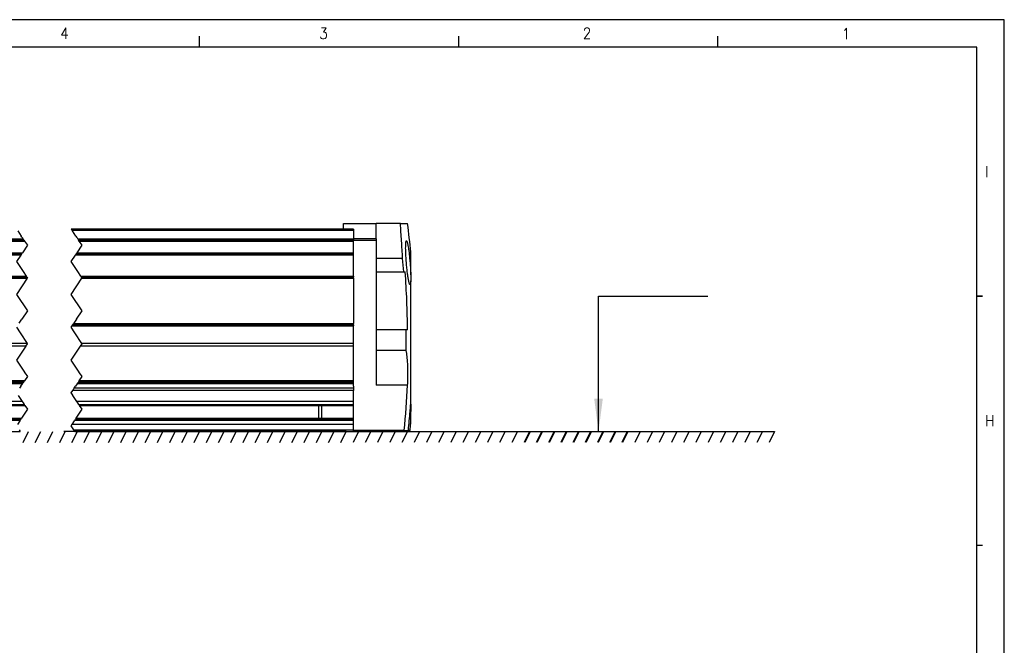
# Model space of a CAD drawing. Header units: millimetres. Extents: x -285 to 1870, y -280 to 203.
# Tile 12 of 32: x 129 to 309, y 89 to 203. Entities that reach past the tile are written whole.
import ezdxf

# ---------------------------------------------------------------- set-up
doc = ezdxf.new("R2010")
doc.units = ezdxf.units.MM
doc.linetypes.add('DOT_CENTER', pattern=[14, 12, -1, 0, -1])
doc.layers.add('1', color=7, linetype='Continuous')
doc.styles.add('CONVERTER_11', font='txt.shx', dxfattribs={"width": 0.9})
doc.dimstyles.get("Standard").update_dxf_attribs({"dimtxt": 0.18, "dimasz": 0.18, "dimexe": 0.18, "dimexo": 0.0625, "dimgap": 0.09, "dimtad": 0, "dimtih": 1, "dimtoh": 1, "dimdec": 4, "dimzin": 0, "dimdsep": 46, "dimtxsty": 'Standard', "dimcen": 0.09, "dimadec": 0, "dimazin": 0, "dimtfac": 1, "dimtdec": 4, "dimtofl": 0, "dimtmove": 0, "dimatfit": 3, "dimfxl": 1, "dimtolj": 1, "dimtzin": 0, "dimarcsym": 0})

# ---------------------------------------------------------------- blocks, each defined once
blk = doc.blocks.new('Marco_a2', base_point=(304.21, -212.02))
at = {"layer": '1', "color": 2, "linetype": 'Continuous'}
for p, q in [((309.21, 202.98), (-284.79, 202.98)), ((309.21, -217.02), (309.21, 202.98)), ((161.96, 197.98), (161.96, 199.98)), ((209.38, 197.98), (209.38, 199.98)), ((256.79, 197.98), (256.79, 199.98)), ((304.21, 152.42), (305.21, 152.42)), ((305.21, 152.42), (304.21, 152.42)), ((305.21, 106.87), (304.21, 106.87))]:
    blk.add_line(p, q, dxfattribs=at)
at = {"layer": '1', "color": 7, "linetype": 'Continuous'}
for p, q in [((304.21, 197.98), (-264.79, 197.98)), ((304.21, -212.02), (304.21, 197.98))]:
    blk.add_line(p, q, dxfattribs=at)
at = {"layer": '1', "color": 2, "char_height": 2, "attachment_point": 4, "line_spacing_factor": 1.20048, "style": 'CONVERTER_11'}
for s, insert in [('2', (232.08, 200.49)), ('4', (136.49, 200.47)), ('3', (183.86, 200.47)), ('1', (279.5, 200.41)), ('I', (305.71, 175.2)), ('H', (305.71, 129.65))]:
    blk.add_mtext(s, dxfattribs=dict(at, insert=insert))
blk = doc.blocks.new('Top', base_point=(304.21, -212.02))
blk.add_blockref('Marco_a2', (304.21, -212.02))
blk = doc.blocks.new('REGLA__4', base_point=(-163.4, 127.69))
at = {"color": 2, "linetype": 'DOT_CENTER'}
for p, q in [((128.68, 164.39), (129.34, 163.41)), ((138.62, 164.49), (138.48, 164.69)), ((138.66, 164.42), (138.62, 164.49)), ((138.68, 164.39), (138.66, 164.42)), ((139.34, 163.41), (138.68, 164.39)), ((129.46, 163.24), (129.34, 163.41)), ((129.46, 163.24), (129.49, 163.19)), ((129.49, 163.19), (129.62, 162.99)), ((129.64, 162.96), (129.62, 162.99)), ((129.68, 162.89), (129.64, 162.96)), ((129.82, 162.69), (129.68, 162.89)), ((129.82, 162.69), (129.95, 162.49)), ((129.95, 162.49), (130.46, 161.74)), ((139.34, 163.41), (139.46, 163.24)), ((139.46, 163.24), (139.49, 163.19)), ((139.49, 163.19), (139.62, 162.99)), ((139.62, 162.99), (139.64, 162.96)), ((139.64, 162.96), (139.68, 162.89)), ((139.68, 162.89), (139.82, 162.69)), ((139.95, 162.49), (139.82, 162.69)), ((140.46, 161.74), (139.95, 162.49)), ((129.43, 160.2), (129.55, 160.37)), ((130.46, 161.74), (129.55, 160.37)), ((139.55, 160.37), (139.43, 160.2)), ((139.55, 160.37), (140.46, 161.74)), ((129.26, 159.94), (128.46, 158.74)), ((128.46, 158.74), (129.66, 156.93)), ((129.3, 160), (129.26, 159.94)), ((129.3, 160), (129.41, 160.17)), ((129.41, 160.17), (129.43, 160.2)), ((138.46, 158.74), (139.26, 159.94)), ((139.66, 156.93), (138.46, 158.74)), ((139.26, 159.94), (139.3, 160)), ((139.3, 160), (139.41, 160.17)), ((139.43, 160.2), (139.41, 160.17)), ((129.66, 156.93), (130.22, 156.1)), ((140.22, 156.1), (139.66, 156.93)), ((130.43, 155.7), (128.46, 152.74)), ((130.35, 155.9), (130.22, 156.1)), ((130.35, 155.9), (130.46, 155.74)), ((130.46, 155.74), (130.43, 155.7)), ((138.46, 152.74), (140.43, 155.7)), ((140.22, 156.1), (140.35, 155.9)), ((140.46, 155.74), (140.35, 155.9)), ((140.43, 155.7), (140.46, 155.74)), ((128.46, 152.74), (130.46, 149.74)), ((140.46, 149.74), (138.46, 152.74)), ((130.46, 149.74), (129.46, 148.24)), ((139.46, 148.24), (140.46, 149.74)), ((128.95, 147.48), (129.46, 148.24)), ((139.46, 148.24), (138.95, 147.48)), ((128.46, 146.74), (129.13, 145.73)), ((138.46, 146.74), (138.63, 147)), ((139.13, 145.73), (138.46, 146.74)), ((138.63, 147), (138.76, 147.2)), ((138.76, 147.2), (138.9, 147.4)), ((138.9, 147.4), (138.95, 147.48)), ((129.13, 145.73), (130.43, 143.77)), ((140.43, 143.77), (139.13, 145.73)), ((130.15, 143.27), (128.46, 140.74)), ((130.15, 143.27), (130.46, 143.74)), ((130.46, 143.74), (130.43, 143.77)), ((138.46, 140.74), (140.15, 143.27)), ((140.15, 143.27), (140.46, 143.74)), ((140.46, 143.74), (140.43, 143.77)), ((128.46, 140.74), (129.68, 138.9)), ((139.68, 138.9), (138.46, 140.74)), ((129.68, 138.9), (130.12, 138.24)), ((140.12, 138.24), (139.68, 138.9)), ((129.8, 136.75), (129.95, 136.97)), ((130.46, 137.74), (129.95, 136.97)), ((130.12, 138.24), (130.16, 138.18)), ((130.16, 138.18), (130.34, 137.9)), ((130.34, 137.9), (130.46, 137.74)), ((139.95, 136.97), (139.8, 136.75)), ((139.95, 136.97), (140.46, 137.74)), ((140.16, 138.18), (140.12, 138.24)), ((140.34, 137.9), (140.16, 138.18)), ((140.46, 137.74), (140.34, 137.9)), ((129.27, 135.96), (129.03, 135.59)), ((129.27, 135.96), (129.55, 136.38)), ((129.55, 136.38), (129.63, 136.5)), ((129.78, 136.72), (129.63, 136.5)), ((129.78, 136.72), (129.8, 136.75)), ((138.46, 134.74), (138.77, 135.2)), ((138.77, 135.2), (139.03, 135.59)), ((139.03, 135.59), (139.27, 135.96)), ((139.55, 136.38), (139.27, 135.96)), ((139.55, 136.38), (139.63, 136.5)), ((139.63, 136.5), (139.78, 136.72)), ((139.8, 136.75), (139.78, 136.72)), ((128.75, 134.29), (129.48, 133.2)), ((138.48, 134.69), (138.46, 134.74)), ((138.48, 134.69), (138.73, 134.32)), ((138.75, 134.29), (138.73, 134.32)), ((139.48, 133.2), (138.75, 134.29)), ((130.46, 131.74), (129.38, 130.12)), ((129.48, 133.2), (129.68, 132.9)), ((129.68, 132.9), (129.87, 132.62)), ((130, 132.42), (129.87, 132.62)), ((130, 132.42), (130.46, 131.74)), ((139.38, 130.12), (140.46, 131.74)), ((139.68, 132.9), (139.48, 133.2)), ((139.87, 132.62), (139.68, 132.9)), ((139.87, 132.62), (140, 132.42)), ((140.46, 131.74), (140, 132.42)), ((129.25, 129.92), (129.11, 129.71)), ((129.25, 129.92), (129.38, 130.12)), ((139.11, 129.71), (139.25, 129.92)), ((139.38, 130.12), (139.25, 129.92)), ((129.06, 129.65), (128.63, 128.99)), ((128.95, 127.99), (129.15, 127.69)), ((129.11, 129.71), (129.06, 129.65)), ((138.46, 128.74), (138.63, 128.99)), ((138.95, 127.99), (138.46, 128.74)), ((138.63, 128.99), (139.06, 129.65)), ((139.15, 127.69), (138.95, 127.99)), ((139.06, 129.65), (139.11, 129.71))]:
    blk.add_line(p, q, dxfattribs=at)
at = {"color": 7, "linetype": 'Continuous'}
for p, q in [((188.3, 164.69), (138.48, 164.69)), ((188.3, 164.69), (188.3, 165.69)), ((188.3, 165.69), (194.3, 165.69)), ((188.3, 165.69), (188.3, 165.69)), ((188.3, 164.69), (188.3, 165.69)), ((190.1, 164.69), (188.3, 164.69)), ((190.1, 164.69), (190.1, 162.89)), ((194.3, 162.89), (194.3, 165.69)), ((198.7, 165.69), (194.3, 165.69)), ((198.7, 165.69), (200.03, 165.69)), ((94.93, 162.69), (129.82, 162.69)), ((139.82, 162.69), (190.1, 162.69)), ((190.1, 162.49), (190.1, 162.69)), ((190.1, 162.69), (194.3, 162.69)), ((190.1, 160.37), (190.1, 162.49)), ((194.3, 162.69), (194.3, 159.33)), ((190.1, 160.28), (190.1, 160.37)), ((94.54, 160.2), (129.43, 160.2)), ((139.43, 160.2), (190.1, 160.2)), ((184.3, 160.28), (190.1, 160.28)), ((190.1, 160.2), (190.1, 160.28)), ((190.1, 160.03), (190.1, 160.2)), ((190.1, 158.69), (190.1, 160)), ((190.1, 156.1), (190.1, 158.69)), ((199.11, 159.33), (194.3, 159.33)), ((194.3, 159.33), (194.3, 156.87)), ((194.3, 156.87), (194.3, 146.25)), ((194.3, 156.87), (199.31, 156.87)), ((199.31, 156.87), (199.58, 156.87)), ((95.46, 155.9), (130.35, 155.9)), ((140.35, 155.9), (190.1, 155.9)), ((190.1, 156.06), (190.1, 155.9)), ((190.1, 155.7), (190.1, 155.9)), ((190.1, 155.7), (190.1, 147.4)), ((138.76, 147.2), (190.1, 147.2)), ((190.1, 147.2), (190.1, 147.4)), ((190.1, 147.2), (190.1, 147.03)), ((190.1, 143.77), (190.1, 147)), ((194.3, 146.25), (194.3, 142.51)), ((199.74, 146.25), (194.3, 146.25)), ((200.01, 146.25), (199.74, 146.25)), ((200.6, 145.54), (200.6, 146.26)), ((200.6, 144.1), (200.6, 145.54)), ((130.15, 143.27), (95.26, 143.27)), ((190.1, 143.27), (140.15, 143.27)), ((190.1, 143.72), (190.1, 143.77)), ((190.1, 143.27), (190.1, 143.72)), ((190.1, 138.18), (190.1, 143.27)), ((199.73, 142.51), (194.3, 142.51)), ((194.3, 142.51), (194.3, 136.18)), ((200.6, 143.38), (200.6, 144.1)), ((129.95, 136.97), (95.06, 136.97)), ((190.1, 136.97), (139.95, 136.97)), ((190.1, 137.9), (190.1, 138.18)), ((190.1, 136.97), (190.1, 137.9)), ((190.1, 136.75), (190.1, 136.97)), ((129.55, 136.38), (94.66, 136.38)), ((94.89, 136.72), (129.78, 136.72)), ((94.91, 136.75), (129.8, 136.75)), ((190.1, 135.2), (138.77, 135.2)), ((190.1, 135.59), (139.03, 135.59)), ((190.1, 136.38), (139.55, 136.38)), ((139.78, 136.72), (190.1, 136.72)), ((139.8, 136.75), (190.1, 136.75)), ((190.1, 136.72), (190.1, 136.75)), ((190.1, 136.5), (190.1, 136.72)), ((190.1, 136.38), (190.1, 136.5)), ((190.1, 135.96), (190.1, 136.38)), ((190.1, 135.96), (190.1, 135.59)), ((190.1, 135.59), (190.1, 135.2)), ((190.1, 133.2), (190.1, 135.2)), ((129.48, 133.2), (94.59, 133.2)), ((95.11, 132.42), (130, 132.42)), ((190.1, 133.2), (139.48, 133.2)), ((140, 132.42), (184.3, 132.42)), ((184.3, 132.42), (190.1, 132.42)), ((190.1, 132.62), (190.1, 133.2)), ((190.1, 132.42), (190.1, 132.62)), ((190.1, 130.12), (190.1, 132.42)), ((94.49, 130.12), (129.38, 130.12)), ((139.38, 130.12), (184.3, 130.12)), ((184.3, 130.12), (190.1, 130.12)), ((190.1, 129.92), (190.1, 130.12)), ((190.1, 129.71), (190.1, 129.92)), ((200.6, 129.3), (200.6, 131.33)), ((129.11, 129.71), (94.22, 129.71)), ((190.1, 128.99), (138.63, 128.99)), ((138.95, 127.99), (190.1, 127.99)), ((190.1, 129.71), (139.11, 129.71)), ((190.1, 128.99), (190.1, 129.71)), ((190.1, 127.99), (190.1, 128.99)), ((190.1, 127.89), (190.1, 127.99)), ((94.26, 127.69), (129.15, 127.69)), ((139.15, 127.69), (190.1, 127.69)), ((190.1, 127.69), (190.1, 127.89)), ((195.8, 127.89), (190.1, 127.89)), ((199.39, 127.89), (195.8, 127.89)), ((197.5, 127.76), (195.8, 127.76)), ((199.39, 127.89), (200.17, 127.89)), ((200.17, 127.89), (200.46, 127.89)), ((200.46, 127.89), (200.48, 127.89))]:
    blk.add_line(p, q, dxfattribs=at)
at = {"color": 3, "linetype": 'Continuous'}
for p, q in [((138.62, 164.49), (190.1, 164.49)), ((94.8, 162.89), (129.68, 162.89)), ((95.06, 162.49), (129.95, 162.49)), ((139.68, 162.89), (190.1, 162.89)), ((139.95, 162.49), (190.1, 162.49)), ((194.3, 162.89), (190.1, 162.89)), ((94.66, 160.37), (129.55, 160.37)), ((139.55, 160.37), (190.1, 160.37)), ((94.41, 160), (129.3, 160)), ((139.3, 160), (190.1, 160)), ((95.33, 156.1), (130.22, 156.1)), ((95.54, 155.7), (130.43, 155.7)), ((140.22, 156.1), (190.1, 156.1)), ((140.43, 155.7), (190.1, 155.7)), ((138.63, 147), (190.1, 147)), ((138.9, 147.4), (190.1, 147.4)), ((130.43, 143.77), (95.54, 143.77)), ((190.1, 143.77), (140.43, 143.77)), ((200.03, 136.18), (194.3, 136.18)), ((94.98, 132.62), (129.87, 132.62)), ((139.87, 132.62), (190.1, 132.62)), ((94.36, 129.92), (129.25, 129.92)), ((139.25, 129.92), (190.1, 129.92)), ((200.48, 131.33), (200.6, 131.33))]:
    blk.add_line(p, q, dxfattribs=at)
at = {"color": 7, "linetype": 'Continuous'}
for centre, radius, start, end in [((33.33, 144.81), 168, 5.3449, 7.1419), ((33.33, 144.81), 166.42, 4.155, 5.0073), ((33.33, 144.81), 166.69, 0.4953, 4.1482), ((33.33, 144.81), 166.42, 359.2074, 0.4961), ((33.33, 144.81), 166.92, 354.1846, 357.0376), ((33.33, 144.81), 167.69, 354.2115, 355.3913), ((33.33, 144.81), 167.98, 354.2216, 354.7048), ((33.33, 144.81), 168, 354.2221, 354.655), ((197.5, 128.76), 1, 270, 300.1722)]:
    blk.add_arc(centre, radius, start, end, dxfattribs=at)
for points, knots in [([(199.11, 159.33), (199.08, 159.87), (199.02, 160.94), (198.92, 162.54), (198.82, 164.12), (198.74, 165.17), (198.7, 165.69)], [0, 0, 0, 0, 1.612844, 3.212892, 4.802142, 6.375539, 6.375539, 6.375539, 6.375539]), ([(190.1, 162.89), (190.1, 162.88), (190.1, 162.86), (190.1, 162.82), (190.1, 162.78), (190.1, 162.75), (190.1, 162.73), (190.1, 162.71), (190.1, 162.7), (190.1, 162.7), (190.1, 162.69)], [0, 0, 0, 0, 0.0390169, 0.0765367, 0.1169791, 0.1414214, 0.170252, 0.1847759, 0.196151, 0.2, 0.2, 0.2, 0.2]), ([(194.3, 162.89), (194.3, 162.88), (194.3, 162.86), (194.3, 162.82), (194.3, 162.78), (194.3, 162.75), (194.3, 162.73), (194.3, 162.71), (194.3, 162.7), (194.3, 162.7), (194.3, 162.69)], [0, 0, 0, 0, 0.0390169, 0.0765367, 0.1169791, 0.1414214, 0.170252, 0.1847759, 0.196151, 0.2, 0.2, 0.2, 0.2]), ([(200.47, 154.54), (200.45, 154.55), (200.39, 154.59), (200.35, 154.73), (200.29, 154.94), (200.23, 155.21), (200.17, 155.52), (200.12, 155.84), (200.07, 156.14), (200.03, 156.4), (199.97, 156.87), (199.89, 157.57), (199.83, 158.28), (199.79, 158.79), (199.76, 159.11), (199.74, 159.5), (199.71, 159.95), (199.69, 160.44), (199.67, 160.94), (199.67, 161.42), (199.68, 161.8), (199.69, 162.06), (199.71, 162.24), (199.73, 162.37), (199.74, 162.48), (199.8, 162.52), (199.81, 162.54)], [0, 0, 0, 0, 0.067324, 0.207026, 0.42434, 0.716644, 1.039897, 1.369747, 1.683638, 1.958904, 2.172823, 3.092214, 4.068938, 4.310556, 4.638413, 5.03518, 5.483556, 5.966279, 6.513701, 6.995328, 7.401889, 7.640174, 7.806202, 7.913988, 8.050238, 8.113761, 8.113761, 8.113761, 8.113761]), ([(199.81, 162.54), (199.83, 162.52), (199.89, 162.48), (199.93, 162.34), (199.99, 162.14), (200.06, 161.84), (200.13, 161.45), (200.21, 160.97), (200.28, 160.46), (200.34, 159.97), (200.38, 159.53), (200.42, 159.14), (200.45, 158.82), (200.48, 158.53), (200.5, 158.21), (200.53, 157.83), (200.55, 157.45), (200.57, 157.08), (200.59, 156.73), (200.6, 156.47), (200.6, 156.34)], [0, 0, 0, 0, 0.067227, 0.206407, 0.4228, 0.714038, 1.125586, 1.613107, 2.167054, 2.650729, 3.099566, 3.496446, 3.824214, 4.065686, 4.387234, 4.777283, 5.221613, 5.526115, 5.885143, 6.279984, 6.279984, 6.279984, 6.279984]), ([(200.6, 156.34), (200.6, 156.84), (200.6, 157.86), (200.6, 159.05), (200.6, 159.92), (200.6, 160.28), (200.6, 160.46)], [0, 0, 0, 0, 1.50034, 3.047712, 3.581186, 4.114661, 4.114661, 4.114661, 4.114661]), ([(184.3, 160.28), (184.29, 160.27), (184.28, 160.26), (184.26, 160.24), (184.24, 160.23), (184.23, 160.21), (184.22, 160.2), (184.21, 160.2), (184.21, 160.2)], [0, 0, 0, 0, 0.028269, 0.0570484, 0.0821232, 0.107068, 0.1157454, 0.1255895, 0.1255895, 0.1255895, 0.1255895]), ([(184.3, 160.28), (184.3, 160.27), (184.3, 160.24), (184.3, 160.21), (184.3, 160.2)], [0, 0, 0, 0, 0.03162601, 0.08549661, 0.08549661, 0.08549661, 0.08549661]), ([(190.1, 160), (190.1, 160), (190.1, 160.01), (190.1, 160.03), (190.1, 160.03)], [0, 0, 0, 0, 0.01846974, 0.0363958, 0.0363958, 0.0363958, 0.0363958]), ([(190.1, 156.1), (190.1, 156.09), (190.1, 156.09), (190.1, 156.08), (190.1, 156.07), (190.1, 156.06), (190.1, 156.06)], [0, 0, 0, 0, 0.00914612, 0.01827311, 0.02736186, 0.03639336, 0.03639336, 0.03639336, 0.03639336]), ([(200.6, 155.22), (200.6, 155.12), (200.59, 154.95), (200.56, 154.74), (200.54, 154.59), (200.49, 154.55), (200.47, 154.54)], [0, 0, 0, 0, 0.2958744, 0.513453, 0.6496362, 0.7130302, 0.7130302, 0.7130302, 0.7130302]), ([(200.6, 156.34), (200.6, 156.23), (200.6, 156.02), (200.6, 155.73), (200.6, 155.48), (200.6, 155.31), (200.6, 155.22)], [0, 0, 0, 0, 0.346663, 0.615131, 0.86102, 1.120506, 1.120506, 1.120506, 1.120506]), ([(200.6, 146.26), (200.6, 147.86), (200.6, 150.84), (200.6, 153.83), (200.6, 155.22)], [0, 0, 0, 0, 4.775798, 8.95746, 8.95746, 8.95746, 8.95746]), ([(190.1, 147), (190.1, 147), (190.1, 147.01), (190.1, 147.03), (190.1, 147.03)], [0, 0, 0, 0, 0.01820402, 0.03640018, 0.03640018, 0.03640018, 0.03640018]), ([(200.03, 136.18), (200.05, 136.55), (200.07, 137.2), (200.09, 138.16), (200.09, 139.04), (200.06, 139.93), (200.01, 140.72), (199.94, 141.4), (199.86, 141.97), (199.78, 142.32), (199.73, 142.51)], [0, 0, 0, 0, 1.109011, 1.95159, 2.877472, 3.746938, 4.636392, 5.24861, 5.786833, 6.350143, 6.350143, 6.350143, 6.350143]), ([(200.6, 132.69), (200.6, 134.28), (200.6, 137.84), (200.6, 141.41), (200.6, 143.38)], [0, 0, 0, 0, 4.774643, 10.689434, 10.689434, 10.689434, 10.689434]), ([(183.8, 130.12), (183.8, 130.14), (183.8, 130.17), (183.8, 130.26), (183.8, 130.38), (183.8, 130.53), (183.8, 130.67), (183.8, 130.82), (183.8, 131.02), (183.8, 131.26), (183.8, 131.5), (183.8, 131.7), (183.8, 131.89), (183.8, 132.08), (183.8, 132.25), (183.8, 132.36), (183.8, 132.4), (183.8, 132.42)], [0, 0, 0, 0, 0.048875, 0.095771, 0.263782, 0.425069, 0.54715, 0.673356, 0.873488, 1.137419, 1.401346, 1.60147, 1.727668, 1.978384, 2.178991, 2.238957, 2.3, 2.3, 2.3, 2.3]), ([(184.3, 132.42), (184.3, 132.32), (184.3, 132.15), (184.3, 131.85), (184.3, 131.57), (184.3, 131.26), (184.3, 130.97), (184.3, 130.67), (184.3, 130.39), (184.3, 130.21), (184.3, 130.12)], [0, 0, 0, 0, 0.294863, 0.533147, 0.88371, 1.145892, 1.458025, 1.760758, 2.044409, 2.3, 2.3, 2.3, 2.3]), ([(200.48, 131.33), (200.49, 131.45), (200.51, 131.68), (200.54, 132.01), (200.57, 132.35), (200.59, 132.57), (200.6, 132.69)], [0, 0, 0, 0, 0.346212, 0.689926, 1.003424, 1.360159, 1.360159, 1.360159, 1.360159]), ([(200.6, 132.69), (200.6, 132.47), (200.6, 132.01), (200.6, 131.56), (200.6, 131.33)], [0, 0, 0, 0, 0.666949, 1.355034, 1.355034, 1.355034, 1.355034]), ([(200.6, 129.16), (200.6, 129.18), (200.6, 129.23), (200.6, 129.28), (200.6, 129.3)], [0, 0, 0, 0, 0.0611601, 0.1466607, 0.1466607, 0.1466607, 0.1466607]), ([(195.8, 127.76), (195.8, 127.76), (195.8, 127.78), (195.8, 127.8), (195.8, 127.84), (195.8, 127.87), (195.8, 127.89)], [0, 0, 0, 0, 0.0155407, 0.0340358, 0.0764271, 0.1354819, 0.1354819, 0.1354819, 0.1354819])]:
    blk.add_open_spline(points, degree=3, knots=knots, dxfattribs=at)
at = {"color": 3, "linetype": 'Continuous'}
blk.add_open_spline([(197.5, 127.76), (197.5, 127.78), (197.5, 127.82), (197.5, 127.87), (197.5, 127.89)], degree=3, knots=[0, 0, 0, 0, 0.0567225, 0.1354813, 0.1354813, 0.1354813, 0.1354813], dxfattribs=at)
blk = doc.blocks.new('Regla_G2_cm1240__6', base_point=(-163.4, 127.69))
blk.add_blockref('REGLA__4', (-163.4, 127.69))
blk = doc.blocks.new('E', base_point=(17, 145.236))
at = {"layer": '1', "color": 2, "linetype": 'Continuous'}
for p, q in [((129.662, 125.695), (130.662, 127.695)), ((131.898, 125.695), (132.898, 127.695)), ((134.134, 125.695), (135.134, 127.695)), ((136.37, 125.695), (137.37, 127.695)), ((188.8, 127.695), (137.1, 127.695)), ((138.607, 125.695), (139.607, 127.695)), ((140.843, 125.695), (141.843, 127.695)), ((143.079, 125.695), (144.079, 127.695)), ((145.315, 125.695), (146.315, 127.695)), ((147.551, 125.695), (148.551, 127.695)), ((149.787, 125.695), (150.787, 127.695)), ((152.023, 125.695), (153.023, 127.695)), ((154.259, 125.695), (155.259, 127.695)), ((156.495, 125.695), (157.495, 127.695)), ((158.731, 125.695), (159.731, 127.695)), ((160.967, 125.695), (161.967, 127.695)), ((163.203, 125.695), (164.203, 127.695)), ((165.439, 125.695), (166.439, 127.695)), ((167.675, 125.695), (168.675, 127.695)), ((169.912, 125.695), (170.912, 127.695)), ((172.148, 125.695), (173.148, 127.695)), ((174.384, 125.695), (175.384, 127.695)), ((176.62, 125.695), (177.62, 127.695)), ((178.856, 125.695), (179.856, 127.695)), ((181.092, 125.695), (182.092, 127.695)), ((183.328, 125.695), (184.328, 127.695)), ((185.564, 125.695), (186.564, 127.695)), ((187.8, 125.695), (188.8, 127.695)), ((188.8, 127.695), (240.23, 127.695)), ((191.036, 127.695), (190.036, 125.695)), ((193.272, 127.695), (192.272, 125.695)), ((195.508, 127.695), (194.508, 125.695)), ((197.744, 127.695), (196.744, 125.695)), ((199.98, 127.695), (198.98, 125.695)), ((202.216, 127.695), (201.216, 125.695)), ((204.453, 127.695), (203.453, 125.695)), ((206.689, 127.695), (205.689, 125.695)), ((208.925, 127.695), (207.925, 125.695)), ((211.161, 127.695), (210.161, 125.695)), ((213.397, 127.695), (212.397, 125.695)), ((215.633, 127.695), (214.633, 125.695)), ((217.869, 127.695), (216.869, 125.695)), ((220.105, 127.695), (219.105, 125.695)), ((222.341, 127.695), (221.341, 125.695)), ((224.577, 127.695), (223.577, 125.695)), ((226.813, 127.695), (225.813, 125.695)), ((229.049, 127.695), (228.049, 125.695)), ((231.285, 127.695), (230.285, 125.695)), ((233.521, 127.695), (232.521, 125.695)), ((235.757, 127.695), (234.757, 125.695)), ((237.994, 127.695), (236.994, 125.695)), ((240.23, 127.695), (239.23, 125.695))]:
    blk.add_line(p, q, dxfattribs=at)
at = {"layer": '1', "color": 2}
blk.add_solid([(234.167, 133.695), (235.747, 133.695), (234.957, 127.695)], dxfattribs=at)
blk.add_blockref('Regla_G2_cm1240__6', (-163.401, 127.695))
at = {"layer": '1', "color": 2, "linetype": 'Continuous', "has_arrowhead": 0}
blk.add_leader([(234.957, 127.695), (234.957, 152.425), (254.978, 152.425)], dimstyle='Standard', dxfattribs=at)

msp = doc.modelspace()

# ---------------------------------------------------------------- linework, layer by layer
at = {"layer": '1', "color": 2, "linetype": 'Continuous'}
for p, q in [((220.23, 127.69), (267.19, 127.69)), ((222.47, 127.69), (221.47, 125.69)), ((224.7, 127.69), (223.7, 125.69)), ((226.94, 127.69), (225.94, 125.69)), ((229.17, 127.69), (228.17, 125.69)), ((231.41, 127.69), (230.41, 125.69)), ((233.65, 127.69), (232.65, 125.69)), ((235.88, 127.69), (234.88, 125.69)), ((238.12, 127.69), (237.12, 125.69)), ((240.35, 127.69), (239.35, 125.69)), ((242.59, 127.69), (241.59, 125.69)), ((244.83, 127.69), (243.83, 125.69)), ((247.06, 127.69), (246.06, 125.69)), ((249.3, 127.69), (248.3, 125.69)), ((251.53, 127.69), (250.53, 125.69)), ((253.77, 127.69), (252.77, 125.69)), ((256.01, 127.69), (255.01, 125.69)), ((258.24, 127.69), (257.24, 125.69)), ((260.48, 127.69), (259.48, 125.69)), ((262.71, 127.69), (261.71, 125.69)), ((264.95, 127.69), (263.95, 125.69)), ((267.19, 127.69), (266.19, 125.69))]:
    msp.add_line(p, q, dxfattribs=at)

# ---------------------------------------------------------------- block references
for name, p in [('Top', (304.21, -212.02)), ('E', (17, 145.24))]:
    msp.add_blockref(name, p)

doc.saveas('drawing.dxf')
